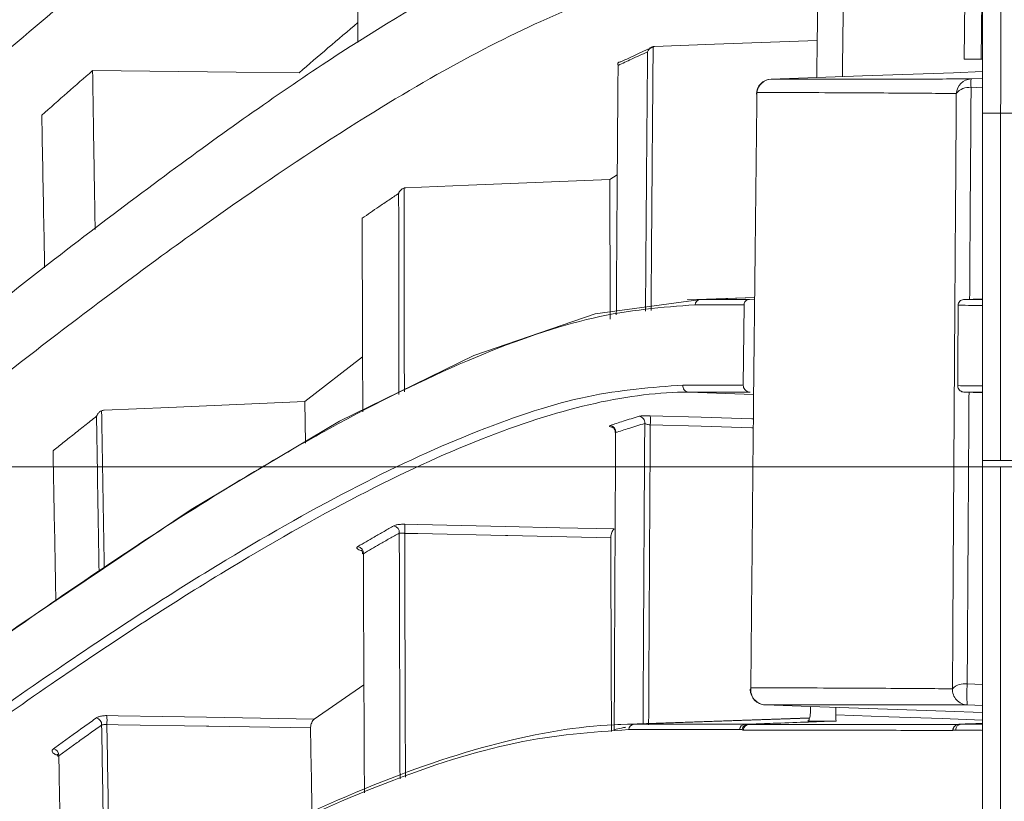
# Model space of a CAD drawing. Header units: millimetres. Extents: x 0 to 1118, y 0 to 864.
# Tile 37 of 256: x 230.12 to 238.13, y 130.4 to 136.76. Entities that reach past the tile are written whole.
import ezdxf

# ---------------------------------------------------------------- set-up
doc = ezdxf.new("R2010")
doc.units = ezdxf.units.MM
doc.styles.add('SLDTEXTSTYLE3', font='TXT', dxfattribs={"width": 0.605})
doc.dimstyles.new('SLDDIMSTYLE1', dxfattribs={"dimtxt": 3.175, "dimasz": 3.302, "dimexe": 0, "dimexo": 0.0625, "dimgap": 0.79375, "dimtad": 0, "dimtih": 1, "dimtoh": 1, "dimdec": 1, "dimlfac": 4, "dimrnd": 1e-09, "dimzin": 4, "dimdsep": 46, "dimtxsty": 'SLDTEXTSTYLE3', "dimsah": 1, "dimcen": 0.09, "dimadec": 0, "dimazin": 1, "dimtfac": 1, "dimtofl": 0, "dimtmove": 0, "dimatfit": 3, "dimfxl": 1, "dimfrac": 2, "dimtolj": 1, "dimtzin": 12, "dimarcsym": 0})

# ---------------------------------------------------------------- blocks, each defined once
blk = doc.blocks.new('_D_2')
at = {"color": 7, "linetype": 'Continuous', "lineweight": 0}
for p, q in [((261.2262, 133.1234), (154.0785, 133.1234)), ((155.6785, 133.1234), (155.6785, 107.5597)), ((155.6785, 77.1234), (155.6785, 102.687)), ((261.2262, 77.1234), (154.0785, 77.1234))]:
    blk.add_line(p, q, dxfattribs=at)
for points in [[(155.6785, 133.1234), (155.1705, 129.8214), (156.1865, 129.8214)], [(155.6785, 77.1234), (156.1865, 80.4254), (155.1705, 80.4254)]]:
    blk.add_solid(points, dxfattribs=at)
at = {"color": 7, "linetype": 'Continuous', "lineweight": 0, "insert": (150.2215, 106.7798), "char_height": 3.175, "attachment_point": 1, "style": 'SLDTEXTSTYLE3'}
blk.add_mtext('224.0', dxfattribs=at)

msp = doc.modelspace()

# ---------------------------------------------------------------- linework, layer by layer
at = {"color": 7, "linetype": 'Continuous', "lineweight": 15}
for p, q in [((237.7998, 136.4359), (237.8055, 136.9233)), ((237.9393, 136.4359), (237.9447, 136.9233)), ((235.2831, 136.5404), (235.2728, 136.5391)), ((237.7998, 136.4359), (237.9393, 136.4359)), ((237.9512, 136.4359), (237.9393, 136.4359)), ((237.9512, 133.1734), (237.9512, 135.9978)), ((234.9211, 135.4587), (234.981, 135.4972)), ((236.0981, 134.5004), (235.5489, 134.4812)), ((236.0979, 134.4849), (236.0552, 134.4834)), ((237.9512, 134.4889), (237.799, 134.4835)), ((236.0048, 133.7864), (236.0116, 134.4401)), ((232.4411, 133.6532), (232.9108, 134.0158)), ((235.5146, 133.7871), (236.0048, 133.7864)), ((237.7988, 133.7302), (237.9512, 133.7249)), ((232.4411, 133.6532), (232.447, 133.3151)), ((237.9512, 133.1234), (237.9512, 133.1734)), ((238.0976, 133.1734), (237.9512, 133.1734)), ((237.9512, 76.3734), (237.9512, 133.1234)), ((238.0976, 133.1234), (237.9512, 133.1234)), ((238.5547, 133.1734), (238.0976, 133.1734)), ((238.5547, 133.1234), (238.0976, 133.1234)), ((232.5184, 131.0715), (232.9216, 131.3494)), ((236.5513, 131.1269), (236.5517, 131.1742)), ((236.7577, 131.1049), (236.7583, 131.1669)), ((236.5451, 131.0813), (234.9868, 131.0269)), ((234.9534, 130.9902), (234.9563, 130.9851)), ((235.9965, 130.9853), (235.9745, 130.9854))]:
    msp.add_line(p, q, dxfattribs=at)
at = {"color": 9, "linetype": 'Continuous', "lineweight": 0}
for p, q in [((237.8571, 136.2761), (237.9512, 136.2794)), ((237.9512, 136.2082), (237.8571, 136.205)), ((238.5548, 135.9984), (238.0976, 135.9984)), ((238.0976, 135.9983), (238.0976, 133.1734)), ((235.6593, 134.4834), (236.098, 134.4988)), ((236.0898, 133.7114), (235.5606, 133.7299)), ((238.0976, 133.1234), (238.0976, 76.3734)), ((237.826, 131.3575), (237.9512, 131.3531)), ((237.9512, 131.1827), (237.826, 131.1871)), ((235.12, 131.0295), (236.5446, 131.0793))]:
    msp.add_line(p, q, dxfattribs=at)
at = {"color": 7, "linetype": 'Continuous', "lineweight": 15, "flags": 128}
for points in [[(236.6066, 136.5901), (235.7712, 136.5588), (235.2831, 136.5404)], [(232.3947, 136.3269), (231.8835, 136.3321), (230.7158, 136.344)], [(237.9512, 136.3355), (237.7141, 136.3271), (236.9735, 136.3008), (236.2328, 136.2746)], [(236.1122, 136.1512), (236.1123, 136.1534), (236.1166, 136.167)], [(234.9211, 135.4587), (233.7708, 135.4123), (233.2633, 135.3919)], [(228.404, 130.5717), (228.5705, 130.7006), (230.1003, 131.8215), (231.5166, 132.7754), (232.7231, 133.4926), (233.8162, 134.0279), (234.8022, 134.3671), (235.6593, 134.4834), (235.6593, 134.4834), (235.6593, 134.4834)], [(232.4411, 133.6532), (231.3349, 133.6055), (230.8114, 133.5829)], [(236.067, 131.3264), (236.0628, 131.315), (236.0627, 131.3131)], [(236.1833, 131.1871), (236.549, 131.1743), (237.6498, 131.1356), (237.9512, 131.125)]]:
    msp.add_lwpolyline(points, dxfattribs=at)
at = {"color": 9, "linetype": 'Continuous', "lineweight": 0, "flags": 128}
for points in [[(235.2496, 133.5379), (235.6619, 133.5259), (236.0742, 133.5139), (236.0877, 133.5135)], [(236.0869, 133.4395), (236.0742, 133.4399), (235.6619, 133.4519), (235.2496, 133.4639)], [(233.2531, 132.6555), (233.3587, 132.6532), (233.7152, 132.6453), (234.0717, 132.6374), (234.5144, 132.6276), (234.9571, 132.6177)], [(234.9282, 132.5442), (234.0907, 132.5628), (234.0717, 132.5633), (233.3587, 132.579), (233.2531, 132.5814)], [(236.7577, 131.1049), (237.1899, 131.0899), (237.6221, 131.0749), (237.9512, 131.0635)], [(230.8323, 131.0991), (230.9252, 131.0976), (231.2836, 131.0918), (231.6421, 131.0859), (232.0802, 131.0787), (232.5184, 131.0715)], [(232.4876, 130.9991), (231.6599, 131.0127), (231.6421, 131.013), (230.9252, 131.0247), (230.8323, 131.0262)]]:
    msp.add_lwpolyline(points, dxfattribs=at)
at = {"color": 7, "linetype": 'Continuous', "lineweight": 15}
for centre, start, end in [((236.2371, 136.1497), 92.02751, 179.31698), ((236.1877, 131.312), 179.50134, 267.98906)]:
    msp.add_arc(centre, 0.125, start, end, dxfattribs=at)
at = {"color": 9, "linetype": 'Continuous', "lineweight": 0}
for centre, radius, start, end in [((236.2386, 136.1518), 0.123, 92.72747, 172.92034), ((237.8618, 136.1514), 0.1247, 92.1217, 177.26496), ((238.5092, 136.2405), 0.653, 176.87781, 183.12219), ((237.8368, 136.0812), 0.1254, 80.65113, 142.60042), ((235.6618, 134.4345), 0.049, 92.90514, 172.73533), ((235.5635, 133.7794), 0.0495, 171.01813, 266.68733), ((235.1541, 133.4826), 0.0509, 351.51635, 84.34161), ((234.8218, 133.5009), 0.4294, 355.05563, 4.94435), ((234.9171, 133.4072), 0.0512, 351.69854, 83.82442), ((233.1558, 132.5899), 0.0536, 353.64281, 80.08249), ((232.7132, 132.6184), 0.5412, 356.07227, 3.92773), ((232.8632, 132.4218), 0.054, 354.03659, 79.47781), ((237.8043, 131.2228), 0.1364, 80.84059, 136.05059), ((238.7425, 131.2723), 0.9205, 174.68857, 185.31143), ((236.1899, 131.3108), 0.1239, 172.76832, 266.94589), ((237.8307, 131.3117), 0.1248, 177.35544, 267.83806), ((230.7324, 131.0255), 0.0572, 357.23751, 75.21582), ((230.1812, 131.0627), 0.6521, 356.79427, 3.20572), ((235.1226, 130.9808), 0.0488, 93.12791, 173.32661), ((236.0234, 130.9805), 0.0491, 92.84583, 174.27707), ((236.0543, 130.9773), 0.049, 88.62741, 174.39026), ((237.7803, 130.9798), 0.0499, 92.13328, 177.76032), ((237.7564, 130.9763), 0.0501, 130.0007, 177.56168), ((230.3837, 130.7751), 0.0578, 357.79873, 74.54081)]:
    msp.add_arc(centre, radius, start, end, dxfattribs=at)
for points, knots in [([(238.0978, 141.1448), (238.0978, 141.1393), (238.0979, 141.1247), (238.1014, 140.9782), (238.1075, 140.6737), (238.1133, 140.2283), (238.1162, 139.6823), (238.1153, 139.0376), (238.1102, 138.3114), (238.1031, 137.5331), (238.0979, 136.752), (238.0978, 136.2513), (238.0977, 135.9983)], [0, 0, 0, 0, 0.065796, 0.172761, 0.282893, 0.389757, 0.499797, 0.596871, 0.703946, 0.814211, 0.906126, 1, 1, 1, 1]), ([(235.2106, 134.388), (235.2117, 134.5323), (235.2138, 134.8397), (235.2175, 135.3155), (235.2215, 135.816), (235.2249, 136.2117), (235.2269, 136.4377), (235.2274, 136.4958)], [0, 0, 0, 0, 0.203094, 0.432529, 0.674365, 0.916226, 1, 1, 1, 1]), ([(235.2728, 136.5391), (235.2722, 136.4723), (235.2702, 136.2377), (235.2668, 135.833), (235.2627, 135.3286), (235.2591, 134.8491), (235.2569, 134.538), (235.2558, 134.3939)], [0, 0, 0, 0, 0.09459, 0.332308, 0.57005, 0.800795, 1, 1, 1, 1]), ([(237.7372, 136.1574), (237.6653, 136.1582), (237.5266, 136.1597), (237.2351, 136.1617), (236.9047, 136.1636), (236.5337, 136.1653), (236.2557, 136.1664), (236.1166, 136.167)], [0, 0, 0, 0, 0.216664, 0.418231, 0.619971, 0.809932, 1, 1, 1, 1]), ([(237.7061, 131.3175), (237.7081, 131.6554), (237.712, 132.324), (237.7182, 133.3158), (237.7244, 134.282), (237.7307, 135.2299), (237.735, 135.8482), (237.7372, 136.1574)], [0, 0, 0, 0, 0.206649, 0.408908, 0.611211, 0.805586, 1, 1, 1, 1]), ([(237.8571, 136.205), (237.855, 135.8954), (237.851, 135.3249), (237.8472, 134.7488), (237.8455, 134.4852)], [0, 0, 0, 0, 0.542454, 1, 1, 1, 1]), ([(233.2478, 135.3894), (233.248, 135.2724), (233.2482, 135.0384), (233.2488, 134.6432), (233.2495, 134.2086), (233.2501, 133.8895), (233.2504, 133.7324)], [0, 0, 0, 0, 0.214112, 0.428237, 0.718423, 1, 1, 1, 1]), ([(233.2065, 133.7112), (233.2061, 133.87), (233.2055, 134.1906), (233.2049, 134.6221), (233.2043, 135.0079), (233.2041, 135.2327), (233.204, 135.345)], [0, 0, 0, 0, 0.288639, 0.582895, 0.791442, 1, 1, 1, 1]), ([(236.0116, 134.4401), (235.947, 134.4402), (235.8179, 134.4404), (235.6814, 134.4406), (235.6132, 134.4407)], [0, 0, 0, 0, 0.499978, 1, 1, 1, 1]), ([(225.0582, 127.3744), (225.7157, 127.9043), (227.035, 128.9676), (228.7977, 130.3214), (230.3975, 131.4725), (231.7397, 132.3449), (232.8896, 132.993), (233.87, 133.4409), (234.7591, 133.7318), (235.2628, 133.7687), (235.5146, 133.7871)], [0, 0, 0, 0, 0.14317, 0.287285, 0.419958, 0.553535, 0.663852, 0.774163, 0.887084, 1, 1, 1, 1]), ([(235.5606, 133.7299), (235.5606, 133.7299), (235.3252, 133.7299), (234.8182, 133.6681), (233.9456, 133.3961), (232.9587, 132.9474), (231.7958, 132.2942), (230.4432, 131.416), (228.8484, 130.2709), (227.074, 128.9082), (225.7723, 127.8653), (225.0976, 127.3192), (225.0975, 127.3192)], [0, 0, 0, 0, 0.000001, 0.110264, 0.220532, 0.333469, 0.446413, 0.579077, 0.712668, 0.855848, 0.999999, 1, 1, 1, 1]), ([(237.8406, 133.7287), (237.8398, 133.6053), (237.8368, 133.1552), (237.832, 132.3654), (237.828, 131.6958), (237.826, 131.3575)], [0, 0, 0, 0, 0.157515, 0.574281, 1, 1, 1, 1]), ([(230.7688, 132.2717), (230.7664, 132.4159), (230.7616, 132.7001), (230.7546, 133.1207), (230.7501, 133.3959), (230.7478, 133.5335)], [0, 0, 0, 0, 0.33973, 0.669847, 1, 1, 1, 1]), ([(230.7897, 133.5787), (230.7921, 133.4362), (230.7968, 133.1513), (230.8039, 132.7251), (230.8087, 132.4401), (230.811, 132.3002)], [0, 0, 0, 0, 0.337363, 0.674765, 1, 1, 1, 1]), ([(234.9226, 133.4581), (234.9404, 133.4641), (234.976, 133.4761), (235.0333, 133.4947), (235.0944, 133.5139), (235.1376, 133.5268), (235.1592, 133.5333)], [0, 0, 0, 0, 0.222472, 0.444949, 0.72247, 1, 1, 1, 1]), ([(235.2496, 133.5379), (235.2453, 133.538), (235.2292, 133.5384), (235.2022, 133.5382), (235.1742, 133.5365), (235.1642, 133.5343), (235.1592, 133.5333)], [0, 0, 0, 0, 0.10612, 0.391538, 0.696049, 1, 1, 1, 1]), ([(234.9226, 133.4581), (234.9201, 133.457), (234.9145, 133.4544), (234.9185, 133.4499), (234.9277, 133.4462), (234.9378, 133.4444), (234.94, 133.444)], [0, 0, 0, 0, 0.265014, 0.599291, 0.911374, 1, 1, 1, 1]), ([(235.2045, 133.4751), (235.1829, 133.4687), (235.1397, 133.4558), (235.0785, 133.4365), (235.0212, 133.4178), (234.9856, 133.4058), (234.9678, 133.3998)], [0, 0, 0, 0, 0.27752, 0.555049, 0.777522, 1, 1, 1, 1]), ([(235.1908, 131.0327), (235.1917, 131.2031), (235.1933, 131.5438), (235.1961, 132.0607), (235.199, 132.584), (235.2018, 133.0584), (235.2037, 133.3545), (235.2045, 133.4751)], [0, 0, 0, 0, 0.207001, 0.414022, 0.632075, 0.850152, 1, 1, 1, 1]), ([(235.2045, 133.4751), (235.2069, 133.4736), (235.2117, 133.4708), (235.2246, 133.4672), (235.2361, 133.4653), (235.244, 133.4644), (235.2474, 133.4641), (235.2496, 133.4639)], [0, 0, 0, 0, 0.32429, 0.632089, 0.847558, 0.902915, 1, 1, 1, 1]), ([(235.2496, 133.4639), (235.2489, 133.3523), (235.2471, 133.065), (235.2444, 132.5995), (235.2414, 132.0721), (235.2386, 131.5473), (235.2369, 131.1988), (235.2361, 131.0245)], [0, 0, 0, 0, 0.138897, 0.357385, 0.575897, 0.787938, 1, 1, 1, 1]), ([(232.873, 132.4749), (232.8952, 132.4878), (232.9394, 132.5137), (233.0102, 132.5547), (233.0855, 132.5978), (233.1385, 132.6277), (233.1651, 132.6427)], [0, 0, 0, 0, 0.224737, 0.449478, 0.724735, 1, 1, 1, 1]), ([(233.2531, 132.6555), (233.2502, 132.6556), (233.2359, 132.6558), (233.2107, 132.6545), (233.182, 132.65), (233.1707, 132.6451), (233.1651, 132.6427)], [0, 0, 0, 0, 0.076065, 0.37766, 0.68894, 1, 1, 1, 1]), ([(233.2091, 132.584), (233.1825, 132.569), (233.1295, 132.5391), (233.0323, 132.4835), (232.961, 132.442), (232.9169, 132.4162)], [0, 0, 0, 0, 0.275256, 0.550521, 1, 1, 1, 1]), ([(233.2151, 130.5857), (233.2148, 130.6731), (233.214, 130.9242), (233.2126, 131.344), (233.2111, 131.8453), (233.2099, 132.2609), (233.2093, 132.5063), (233.2091, 132.584)], [0, 0, 0, 0, 0.129488, 0.372276, 0.627126, 0.882006, 1, 1, 1, 1]), ([(233.2091, 132.584), (233.2119, 132.5839), (233.2174, 132.5836), (233.2316, 132.5827), (233.2444, 132.5819), (233.2517, 132.5815), (233.2531, 132.5814)], [0, 0, 0, 0, 0.3228102, 0.6354456, 0.9275097, 1, 1, 1, 1]), ([(233.2531, 132.5814), (233.2533, 132.5097), (233.254, 132.2701), (233.2551, 131.8604), (233.2567, 131.3565), (233.2581, 130.9362), (233.2589, 130.6847), (233.2592, 130.5994)], [0, 0, 0, 0, 0.109795, 0.366901, 0.624038, 0.87255, 1, 1, 1, 1]), ([(232.873, 132.4749), (232.8696, 132.4722), (232.8624, 132.4667), (232.865, 132.4573), (232.8765, 132.4484), (232.891, 132.4439), (232.8976, 132.4418)], [0, 0, 0, 0, 0.250127, 0.5215, 0.783306, 1, 1, 1, 1]), ([(236.067, 131.3264), (236.1949, 131.3259), (236.6307, 131.3242), (237.245, 131.3214), (237.5545, 131.3188), (237.7061, 131.3175)], [0, 0, 0, 0, 0.174823, 0.595894, 1, 1, 1, 1]), ([(230.3991, 130.8307), (230.4256, 130.85), (230.4787, 130.8884), (230.5632, 130.9493), (230.6527, 131.0136), (230.7156, 131.0584), (230.747, 131.0808)], [0, 0, 0, 0, 0.226823, 0.45365, 0.726822, 1, 1, 1, 1]), ([(230.8323, 131.0991), (230.8313, 131.0992), (230.8189, 131.0993), (230.7954, 131.0978), (230.7659, 131.0914), (230.7533, 131.0844), (230.747, 131.0808)], [0, 0, 0, 0, 0.029125, 0.35041, 0.675194, 1, 1, 1, 1]), ([(230.7896, 131.0228), (230.791, 131.0232), (230.7939, 131.0242), (230.7997, 131.0253), (230.8065, 131.0261), (230.8142, 131.0266), (230.8229, 131.0267), (230.8291, 131.0264), (230.8323, 131.0262)], [0, 0, 0, 0, 0.1624604, 0.329259, 0.4895781, 0.6545258, 0.8241111, 1, 1, 1, 1]), ([(230.8323, 131.0262), (230.8343, 130.9056), (230.8383, 130.6644), (230.8451, 130.2542), (230.8518, 129.8491), (230.8565, 129.5633), (230.8584, 129.4473)], [0, 0, 0, 0, 0.231497, 0.463011, 0.781935, 1, 1, 1, 1]), ([(236.0452, 131.0296), (236.046, 131.0291), (236.0476, 131.0281), (236.0502, 131.0271), (236.0528, 131.0265), (236.0546, 131.0264), (236.0554, 131.0263)], [0, 0, 0, 0, 0.248689, 0.497902, 0.748689, 1, 1, 1, 1]), ([(230.7896, 131.0228), (230.7581, 131.0004), (230.6952, 130.9556), (230.6056, 130.8914), (230.521, 130.8305), (230.468, 130.7921), (230.4414, 130.7729)], [0, 0, 0, 0, 0.273171, 0.546348, 0.773172, 1, 1, 1, 1]), ([(230.8159, 129.4237), (230.814, 129.5428), (230.8092, 129.8316), (230.8025, 130.2417), (230.7956, 130.6555), (230.7916, 130.9003), (230.7896, 131.0228)], [0, 0, 0, 0, 0.221025, 0.535825, 0.767903, 1, 1, 1, 1]), ([(234.9563, 130.9851), (234.976, 130.9895), (235.0076, 130.9966), (235.0388, 131.0031), (235.0505, 131.0055)], [0, 0, 0, 0, 0.625087, 1, 1, 1, 1]), ([(236.0055, 130.9821), (236.0047, 130.9821), (236.0032, 130.9822), (236.0009, 130.9829), (235.9986, 130.9838), (235.9972, 130.9848), (235.9965, 130.9853)], [0, 0, 0, 0, 0.248942, 0.498302, 0.748935, 1, 1, 1, 1]), ([(237.7103, 130.9818), (237.71, 130.9813), (237.7093, 130.9802), (237.7083, 130.9792), (237.7074, 130.9786), (237.7067, 130.9785), (237.7064, 130.9784)], [0, 0, 0, 0, 0.248842, 0.498143, 0.748837, 1, 1, 1, 1]), ([(237.7304, 130.9817), (237.7265, 130.9817), (237.7199, 130.9817), (237.7131, 130.9818), (237.7103, 130.9818)], [0, 0, 0, 0, 0.596331, 1, 1, 1, 1]), ([(230.4336, 130.7765), (230.4298, 130.7775), (230.4162, 130.7809), (230.3997, 130.7904), (230.3872, 130.8035), (230.3862, 130.8175), (230.3932, 130.8264), (230.3988, 130.8305), (230.3991, 130.8307)], [0, 0, 0, 0, 0.086445, 0.308171, 0.531866, 0.758434, 0.987581, 1, 1, 1, 1])]:
    msp.add_open_spline(points, degree=3, knots=knots, dxfattribs=at)
at = {"color": 7, "linetype": 'Continuous', "lineweight": 15}
for points, knots in [([(237.9512, 135.9978), (237.9512, 136.2307), (237.9512, 136.6963), (237.9512, 137.4183), (237.9512, 138.1417), (237.9512, 138.8154), (237.9512, 139.4142), (237.9512, 139.9233), (237.9512, 140.3417), (237.9512, 140.6307), (237.9512, 140.7724), (237.9512, 140.786), (237.9512, 140.7911)], [0, 0, 0, 0, 0.092915, 0.185815, 0.294478, 0.403162, 0.500201, 0.608625, 0.717044, 0.825569, 0.934081, 1, 1, 1, 1]), ([(230.8242, 137.1859), (230.5701, 136.9716), (230.0614, 136.5427), (229.2555, 135.8426), (228.4198, 135.1045), (227.2829, 134.0855), (225.8091, 132.7437), (224.5511, 131.5874), (223.9204, 131.0078)], [0, 0, 0, 0, 0.126917, 0.254057, 0.380972, 0.508086, 0.753412, 1, 1, 1, 1]), ([(233.8869, 137.1859), (233.5126, 136.9685), (232.7613, 136.5322), (231.4296, 135.5963), (229.9355, 134.4559), (228.2542, 133.0894), (226.4315, 131.5517), (225.1007, 130.4033), (224.4333, 129.8273)], [0, 0, 0, 0, 0.157327, 0.315811, 0.483982, 0.653345, 0.826142, 1, 1, 1, 1]), ([(236.0122, 137.1859), (235.8144, 137.1713), (235.4187, 137.1421), (234.7088, 136.9095), (233.9105, 136.5411), (232.9677, 136.001), (231.8725, 135.2761), (230.6031, 134.3465), (229.2172, 133.2587), (227.7243, 132.03), (226.1476, 130.6928), (225.0258, 129.7225), (224.4636, 129.2363)], [0, 0, 0, 0, 0.088826, 0.177654, 0.268297, 0.358943, 0.464558, 0.570182, 0.678233, 0.786293, 0.892912, 1, 1, 1, 1]), ([(232.8724, 136.5736), (232.8724, 136.5895), (232.8722, 136.7002), (232.8718, 136.8948), (232.8716, 137.0729), (232.8714, 137.1572)], [0, 0, 0, 0, 0.080938, 0.565137, 1, 1, 1, 1]), ([(236.811, 136.2951), (236.811, 136.2967), (236.8116, 136.3505), (236.8129, 136.4562), (236.8149, 136.6121), (236.8168, 136.7678), (236.8181, 136.8713), (236.8187, 136.9231)], [0, 0, 0, 0, 0.007851, 0.255883, 0.503918, 0.751958, 1, 1, 1, 1]), ([(236.6029, 136.2877), (236.6029, 136.2903), (236.6051, 136.4769), (236.6074, 136.6616), (236.6097, 136.8438)], [0, 0, 0, 0, 0.014023, 1, 1, 1, 1]), ([(232.3947, 136.3269), (232.4732, 136.3944), (232.634, 136.5326), (232.7915, 136.6666), (232.8721, 136.7351)], [0, 0, 0, 0, 0.488264, 1, 1, 1, 1]), ([(235.2274, 136.4958), (235.2058, 136.4863), (235.1626, 136.4673), (235.1009, 136.4392), (235.0426, 136.4122), (235.006, 136.3949), (234.9877, 136.3862)], [0, 0, 0, 0, 0.274234, 0.548477, 0.774236, 1, 1, 1, 1]), ([(235.0092, 136.4145), (235.0315, 136.4251), (235.076, 136.4465), (235.144, 136.4781), (235.2131, 136.5096), (235.2598, 136.5302), (235.2831, 136.5404)], [0, 0, 0, 0, 0.240109, 0.480227, 0.740108, 1, 1, 1, 1]), ([(235.2728, 136.5391), (235.2673, 136.5373), (235.2563, 136.5337), (235.2422, 136.5221), (235.2328, 136.5092), (235.2287, 136.4998), (235.2274, 136.496), (235.2274, 136.4958)], [0, 0, 0, 0, 0.25841, 0.515549, 0.808049, 0.988991, 1, 1, 1, 1]), ([(235.0092, 136.4145), (235.0054, 136.4144), (234.9967, 136.4143), (234.9876, 136.4093), (234.9834, 136.4), (234.9854, 136.3911), (234.9876, 136.3863), (234.9877, 136.3862)], [0, 0, 0, 0, 0.1446398, 0.3356244, 0.657787, 0.9928015, 1, 1, 1, 1]), ([(230.3026, 135.9815), (230.372, 136.0426), (230.5108, 136.1649), (230.6475, 136.2843), (230.7158, 136.344)], [0, 0, 0, 0, 0.499972, 1, 1, 1, 1]), ([(230.7365, 135.0532), (230.7347, 135.1687), (230.7302, 135.4443), (230.7232, 135.8748), (230.7182, 136.1876), (230.7158, 136.344)], [0, 0, 0, 0, 0.264908, 0.632426, 1, 1, 1, 1]), ([(234.9877, 136.3862), (234.9874, 136.3437), (234.9857, 136.1348), (234.9828, 135.7578), (234.9792, 135.2557), (234.9761, 134.7889), (234.9742, 134.4889), (234.9734, 134.3569)], [0, 0, 0, 0, 0.063673, 0.312691, 0.561734, 0.8071, 1, 1, 1, 1]), ([(236.2328, 136.2746), (236.3721, 136.2747), (236.6507, 136.2749), (237.0225, 136.2752), (237.3537, 136.2755), (237.646, 136.2758), (237.7851, 136.276), (237.8571, 136.2761)], [0, 0, 0, 0, 0.189924, 0.379951, 0.58153, 0.783273, 1, 1, 1, 1]), ([(236.1166, 136.167), (236.1129, 135.8479), (236.1016, 134.8852), (236.0847, 133.2779), (236.0728, 131.9688), (236.067, 131.3264)], [0, 0, 0, 0, 0.201581, 0.608196, 1, 1, 1, 1]), ([(230.3264, 134.7404), (230.3244, 134.8449), (230.3193, 135.1067), (230.3114, 135.5208), (230.3056, 135.8279), (230.3026, 135.9815)], [0, 0, 0, 0, 0.249369, 0.624655, 1, 1, 1, 1]), ([(234.9211, 135.4587), (234.9213, 135.3227), (234.9218, 134.9981), (234.9226, 134.6202), (234.9232, 134.3754), (234.9233, 134.3229)], [0, 0, 0, 0, 0.361935, 0.863165, 1, 1, 1, 1]), ([(233.2478, 135.3894), (233.2422, 135.3871), (233.2309, 135.3825), (233.2167, 135.3689), (233.2085, 135.3561), (233.2049, 135.3475), (233.2041, 135.3453), (233.204, 135.345)], [0, 0, 0, 0, 0.280078, 0.558487, 0.886546, 0.988901, 1, 1, 1, 1]), ([(233.2633, 135.3919), (233.2607, 135.3917), (233.2554, 135.3913), (233.2504, 135.39), (233.2478, 135.3894)], [0, 0, 0, 0, 0.49473, 1, 1, 1, 1]), ([(233.204, 135.345), (233.1772, 135.3271), (233.1237, 135.2913), (233.0473, 135.2396), (232.9752, 135.1905), (232.93, 135.1594), (232.9073, 135.1439)], [0, 0, 0, 0, 0.273538, 0.547084, 0.77354, 1, 1, 1, 1]), ([(232.9073, 135.1439), (232.9076, 135.0374), (232.9082, 134.8244), (232.9094, 134.4508), (232.9107, 134.0331), (232.9118, 133.7203), (232.9124, 133.5691)], [0, 0, 0, 0, 0.2050485, 0.410108, 0.7147357, 1, 1, 1, 1]), ([(235.6593, 134.4834), (235.6593, 134.4834), (235.7277, 134.4834), (235.8285, 134.4834), (235.9594, 134.4834), (236.0233, 134.4834), (236.0552, 134.4834)], [0, 0, 0, 0, 0.0000093, 0.4999824, 0.7499884, 1, 1, 1, 1]), ([(236.0552, 134.4834), (236.0503, 134.4829), (236.0405, 134.4817), (236.0277, 134.4746), (236.0181, 134.4643), (236.0126, 134.4524), (236.0119, 134.444), (236.0116, 134.4401)], [0, 0, 0, 0, 0.2035765, 0.4074021, 0.6079012, 0.819608, 1, 1, 1, 1]), ([(237.7525, 134.4358), (237.7531, 134.4417), (237.7544, 134.4534), (237.7641, 134.4686), (237.7779, 134.4791), (237.7905, 134.483), (237.7974, 134.4835), (237.799, 134.4835)], [0, 0, 0, 0, 0.248296, 0.497224, 0.728683, 0.939206, 1, 1, 1, 1]), ([(237.799, 134.4835), (237.8283, 134.4836), (237.887, 134.4836), (237.9354, 134.4836), (237.9496, 134.4836), (237.9512, 134.4836)], [0, 0, 0, 0, 0.470797, 0.941788, 1, 1, 1, 1]), ([(235.6132, 134.4407), (235.3463, 134.4196), (234.8126, 134.3774), (233.8399, 134.0401), (232.7367, 133.5072), (231.4809, 132.7612), (230.0846, 131.8205), (228.5377, 130.6857), (226.8647, 129.391), (225.6451, 128.4093), (225.0336, 127.9171)], [0, 0, 0, 0, 0.119572, 0.239151, 0.362177, 0.485213, 0.611968, 0.739525, 0.8694, 1, 1, 1, 1]), ([(237.7484, 133.7824), (237.7497, 133.9888), (237.751, 134.2069), (237.7524, 134.4242), (237.7525, 134.4358)], [0, 0, 0, 0, 0.946655, 1, 1, 1, 1]), ([(237.9512, 134.4337), (237.9409, 134.434), (237.9273, 134.4346), (237.8485, 134.4353), (237.791, 134.4356), (237.7525, 134.4358)], [0, 0, 0, 0, 0.50342, 0.667688, 1, 1, 1, 1]), ([(236.0048, 133.7864), (236.0055, 133.78), (236.0069, 133.7673), (236.0177, 133.75), (236.0337, 133.7366), (236.0497, 133.7308), (236.0589, 133.7301), (236.061, 133.73)], [0, 0, 0, 0, 0.230537, 0.460626, 0.701534, 0.930668, 1, 1, 1, 1]), ([(237.7484, 133.7824), (237.779, 133.7822), (237.8402, 133.7819), (237.9027, 133.7813), (237.9422, 133.7808), (237.9512, 133.7804), (237.9512, 133.7802), (237.9512, 133.7802)], [0, 0, 0, 0, 0.251937, 0.503982, 0.751923, 0.999997, 1, 1, 1, 1]), ([(237.7988, 133.7302), (237.7933, 133.7309), (237.7824, 133.7323), (237.7679, 133.7408), (237.7564, 133.7531), (237.7495, 133.7676), (237.7487, 133.7779), (237.7484, 133.7824)], [0, 0, 0, 0, 0.196645, 0.392862, 0.60025, 0.825044, 1, 1, 1, 1]), ([(236.061, 133.73), (235.9804, 133.73), (235.8594, 133.7299), (235.6904, 133.7299), (235.6042, 133.7299), (235.5606, 133.7299), (235.5606, 133.7299)], [0, 0, 0, 0, 0.499961, 0.749972, 0.999993, 1, 1, 1, 1]), ([(237.9512, 133.7302), (237.95, 133.7302), (237.9361, 133.7302), (237.8877, 133.7302), (237.8284, 133.7302), (237.7988, 133.7302)], [0, 0, 0, 0, 0.046794, 0.523292, 1, 1, 1, 1]), ([(230.7478, 133.5335), (230.7159, 133.5083), (230.6522, 133.4578), (230.5613, 133.3854), (230.4755, 133.3167), (230.4215, 133.2735), (230.3946, 133.2518)], [0, 0, 0, 0, 0.272823, 0.545653, 0.772825, 1, 1, 1, 1]), ([(230.7897, 133.5787), (230.7839, 133.5758), (230.7711, 133.5694), (230.7571, 133.5529), (230.7503, 133.54), (230.7479, 133.5338), (230.7478, 133.5335)], [0, 0, 0, 0, 0.306972, 0.681037, 0.988769, 1, 1, 1, 1]), ([(230.8114, 133.5829), (230.8078, 133.5826), (230.8003, 133.5821), (230.7933, 133.5798), (230.7897, 133.5787)], [0, 0, 0, 0, 0.491248, 1, 1, 1, 1]), ([(234.9397, 133.4453), (234.9399, 133.4452), (234.9404, 133.4451), (234.9453, 133.4425), (234.9532, 133.436), (234.9612, 133.4238), (234.9655, 133.4115), (234.9644, 133.4047), (234.9643, 133.4038)], [0, 0, 0, 0, 0.14059, 0.281523, 0.456829, 0.693513, 0.957612, 1, 1, 1, 1]), ([(234.9678, 133.3998), (234.9672, 133.2953), (234.9647, 132.8425), (234.9612, 132.1304), (234.9581, 131.4274), (234.9567, 131.0766), (234.9563, 130.9851)], [0, 0, 0, 0, 0.1313997, 0.5691173, 0.8876257, 1, 1, 1, 1]), ([(234.9652, 133.4037), (234.9651, 133.4034), (234.9643, 133.4022), (234.9662, 133.4009), (234.9678, 133.3998)], [0, 0, 0, 0, 0.219418, 1, 1, 1, 1]), ([(230.3946, 133.2518), (230.3971, 133.1192), (230.4021, 132.8539), (230.4099, 132.4465), (230.4151, 132.1703), (230.4178, 132.0292)], [0, 0, 0, 0, 0.32841, 0.656853, 1, 1, 1, 1]), ([(234.9571, 132.6177), (234.9543, 132.6156), (234.9487, 132.6113), (234.9404, 132.5974), (234.9337, 132.5801), (234.9294, 132.5621), (234.9282, 132.5503), (234.9282, 132.5449), (234.9282, 132.5442)], [0, 0, 0, 0, 0.211048, 0.422262, 0.626401, 0.811083, 0.97612, 1, 1, 1, 1]), ([(234.9282, 132.5442), (234.9287, 132.3812), (234.9299, 132.0359), (234.9317, 131.5112), (234.9331, 131.1479), (234.9338, 130.9697)], [0, 0, 0, 0, 0.3131244, 0.6631726, 1, 1, 1, 1]), ([(232.8986, 132.4455), (232.8989, 132.4454), (232.8995, 132.4451), (232.9051, 132.4396), (232.9114, 132.4292), (232.9113, 132.4199), (232.9113, 132.4155)], [0, 0, 0, 0, 0.200151, 0.428665, 0.73029, 1, 1, 1, 1]), ([(232.913, 132.4156), (232.9128, 132.4157), (232.9121, 132.4161), (232.9149, 132.4162), (232.9169, 132.4162)], [0, 0, 0, 0, 0.263915, 1, 1, 1, 1]), ([(232.9169, 132.4162), (232.9171, 132.3557), (232.9181, 132.1278), (232.9198, 131.7303), (232.9221, 131.2256), (232.9241, 130.8064), (232.9253, 130.5555), (232.9257, 130.4726)], [0, 0, 0, 0, 0.0944584, 0.3560225, 0.6176184, 0.8736394, 1, 1, 1, 1]), ([(237.826, 131.1871), (237.7566, 131.187), (237.6177, 131.187), (237.3274, 131.187), (236.9789, 131.187), (236.5952, 131.1871), (236.3118, 131.1871), (236.1833, 131.1871)], [0, 0, 0, 0, 0.201997, 0.404201, 0.614634, 0.825237, 1, 1, 1, 1]), ([(236.5513, 131.1269), (236.5511, 131.1216), (236.5507, 131.111), (236.5482, 131.094), (236.5446, 131.0783), (236.5401, 131.0655), (236.5352, 131.057), (236.5322, 131.0559), (236.5308, 131.0554)], [0, 0, 0, 0, 0.163065, 0.326001, 0.492312, 0.663609, 0.8382, 1, 1, 1, 1]), ([(236.7601, 131.0553), (236.7597, 131.0589), (236.7589, 131.0662), (236.7582, 131.0782), (236.7577, 131.0911), (236.7577, 131.1003), (236.7577, 131.1049)], [0, 0, 0, 0, 0.245132, 0.492114, 0.745018, 1, 1, 1, 1]), ([(225.6794, 125.9053), (225.6794, 125.9053), (226.1368, 126.2473), (227.0299, 126.9069), (228.3082, 127.817), (229.5224, 128.6363), (230.7539, 129.4075), (231.976, 130.0872), (233.1565, 130.6217), (234.2141, 130.9536), (234.8321, 131.0295), (235.12, 131.0295), (235.12, 131.0295)], [0, 0, 0, 0, 0.000001, 0.111086, 0.222167, 0.334764, 0.447357, 0.585045, 0.7236, 0.861309, 0.999999, 1, 1, 1, 1]), ([(232.5184, 131.0715), (232.5144, 131.0679), (232.5069, 131.0611), (232.497, 131.0431), (232.4905, 131.0244), (232.4877, 131.0091), (232.4876, 131.0017), (232.4876, 130.9991)], [0, 0, 0, 0, 0.272977, 0.510059, 0.724591, 0.907433, 1, 1, 1, 1]), ([(235.12, 131.0295), (235.12, 131.0295), (235.2811, 131.0295), (235.5147, 131.0295), (235.8102, 131.0295), (235.9507, 131.0295), (236.021, 131.0295)], [0, 0, 0, 0, 0.0000043, 0.4998982, 0.7499358, 1, 1, 1, 1]), ([(236.044, 131.0295), (236.0385, 131.0288), (236.0276, 131.0273), (236.0132, 131.0182), (236.0019, 131.0047), (235.9975, 130.9926), (235.9965, 130.9859), (235.9965, 130.9853)], [0, 0, 0, 0, 0.236806, 0.473587, 0.710992, 0.975329, 1, 1, 1, 1]), ([(236.021, 131.0295), (236.0233, 131.0295), (236.0281, 131.0295), (236.0343, 131.0295), (236.0396, 131.0295), (236.0425, 131.0295), (236.044, 131.0295)], [0, 0, 0, 0, 0.309272, 0.618545, 0.809272, 1, 1, 1, 1]), ([(236.044, 131.0295), (236.0441, 131.0295), (236.0443, 131.0295), (236.0446, 131.0295), (236.0449, 131.0296), (236.0451, 131.0296), (236.0452, 131.0296)], [0, 0, 0, 0, 0.2492838, 0.498856, 0.7492873, 1, 1, 1, 1]), ([(236.0452, 131.0296), (236.0518, 131.0298), (236.0878, 131.0312), (236.156, 131.0337), (236.3019, 131.039), (236.5036, 131.0462), (236.6745, 131.0522), (236.7601, 131.0553)], [0, 0, 0, 0, 0.029456, 0.158081, 0.287701, 0.643538, 1, 1, 1, 1]), ([(236.0554, 131.0263), (236.1863, 131.0263), (236.6328, 131.0263), (237.2748, 131.0263), (237.5968, 131.0263), (237.7579, 131.0262)], [0, 0, 0, 0, 0.1716051, 0.585767, 1, 1, 1, 1]), ([(236.7601, 131.0553), (236.691, 131.0553), (236.6155, 131.0553), (236.5374, 131.0554), (236.5308, 131.0554)], [0, 0, 0, 0, 0.914929, 1, 1, 1, 1]), ([(237.7579, 131.0296), (237.7523, 131.0289), (237.7412, 131.0274), (237.7268, 131.0183), (237.716, 131.0053), (237.7115, 130.9928), (237.7105, 130.9848), (237.7104, 130.9824), (237.7103, 130.9818)], [0, 0, 0, 0, 0.224806, 0.44959, 0.67497, 0.901316, 0.977058, 1, 1, 1, 1]), ([(237.7626, 131.0298), (237.762, 131.0297), (237.7608, 131.0297), (237.7594, 131.0297), (237.7584, 131.0296), (237.758, 131.0296), (237.7579, 131.0296)], [0, 0, 0, 0, 0.383221, 0.776102, 0.887882, 1, 1, 1, 1]), ([(237.7579, 131.0296), (237.7593, 131.0296), (237.7622, 131.0296), (237.7671, 131.0296), (237.7725, 131.0296), (237.7765, 131.0296), (237.7784, 131.0296)], [0, 0, 0, 0, 0.208139, 0.416278, 0.708139, 1, 1, 1, 1]), ([(237.9512, 131.0362), (237.942, 131.0359), (237.8945, 131.0343), (237.8311, 131.0321), (237.7783, 131.0303), (237.7626, 131.0298)], [0, 0, 0, 0, 0.143903, 0.744903, 1, 1, 1, 1]), ([(237.7784, 131.0296), (237.8109, 131.0296), (237.8757, 131.0296), (237.9311, 131.0296), (237.948, 131.0296), (237.9512, 131.0296)], [0, 0, 0, 0, 0.446772, 0.893751, 1, 1, 1, 1]), ([(235.0742, 130.9865), (234.7759, 130.9651), (234.1772, 130.9223), (233.1155, 130.5802), (231.9353, 130.0501), (230.7185, 129.3742), (229.4962, 128.6106), (228.2887, 127.7975), (227.0105, 126.8909), (226.0966, 126.2132), (225.6396, 125.8743)], [0, 0, 0, 0, 0.1376894, 0.2763789, 0.4140537, 0.5526178, 0.6636792, 0.7747446, 0.8873706, 1, 1, 1, 1]), ([(232.4876, 130.9991), (232.4901, 130.8518), (232.4943, 130.6136), (232.4984, 130.3729), (232.5, 130.2811)], [0, 0, 0, 0, 0.6187176, 1, 1, 1, 1]), ([(235.9745, 130.9854), (235.8326, 130.9855), (235.6196, 130.9858), (235.3134, 130.9862), (235.1539, 130.9864), (235.0742, 130.9865)], [0, 0, 0, 0, 0.499893, 0.749934, 1, 1, 1, 1]), ([(237.7064, 130.9784), (237.5455, 130.979), (237.2238, 130.9801), (236.5823, 130.9813), (236.1362, 130.9819), (236.0055, 130.9821)], [0, 0, 0, 0, 0.414197, 0.828376, 1, 1, 1, 1]), ([(237.9512, 130.9797), (237.9405, 130.9801), (237.9191, 130.9808), (237.7932, 130.9814), (237.7304, 130.9817)], [0, 0, 0, 0, 0.5012956, 1, 1, 1, 1]), ([(230.4286, 130.7853), (230.4288, 130.7852), (230.4292, 130.7849), (230.4346, 130.7773), (230.4346, 130.7698), (230.4347, 130.7665)], [0, 0, 0, 0, 0.269361, 0.674216, 1, 1, 1, 1]), ([(230.4361, 130.7666), (230.4359, 130.7673), (230.4352, 130.7697), (230.4388, 130.7715), (230.4414, 130.7729)], [0, 0, 0, 0, 0.28696, 1, 1, 1, 1]), ([(230.4414, 130.7729), (230.4436, 130.6547), (230.4481, 130.4184), (230.4556, 130.0134), (230.463, 129.6142), (230.4682, 129.3318), (230.4702, 129.2189)], [0, 0, 0, 0, 0.230487, 0.460991, 0.78448, 1, 1, 1, 1])]:
    msp.add_open_spline(points, degree=3, knots=knots, dxfattribs=at)
at = {"color": 9, "linetype": 'Continuous', "lineweight": 0}
msp.add_open_spline([(238.0976, 135.9983), (238.0758, 135.9982), (238.0321, 135.9982), (237.9867, 135.998), (237.9567, 135.9979), (237.953, 135.9979), (237.9512, 135.9978)], degree=3, dxfattribs=at)

# ---------------------------------------------------------------- dimensions: what is measured, and where the dimension line sits
at = {"color": 7, "linetype": 'Continuous', "lineweight": 0}
dim = msp.add_linear_dim(base=(155.6785, 133.1234), p1=(262.8262, 77.1234), p2=(262.8262, 133.1234), angle=90, dimstyle='SLDDIMSTYLE1', dxfattribs=at)
dim.commit()
dim.dimension.update_dxf_attribs({"geometry": '_D_2', "text_midpoint": (155.6785, 105.1234), "dimtype": 160})

doc.saveas('drawing.dxf')
